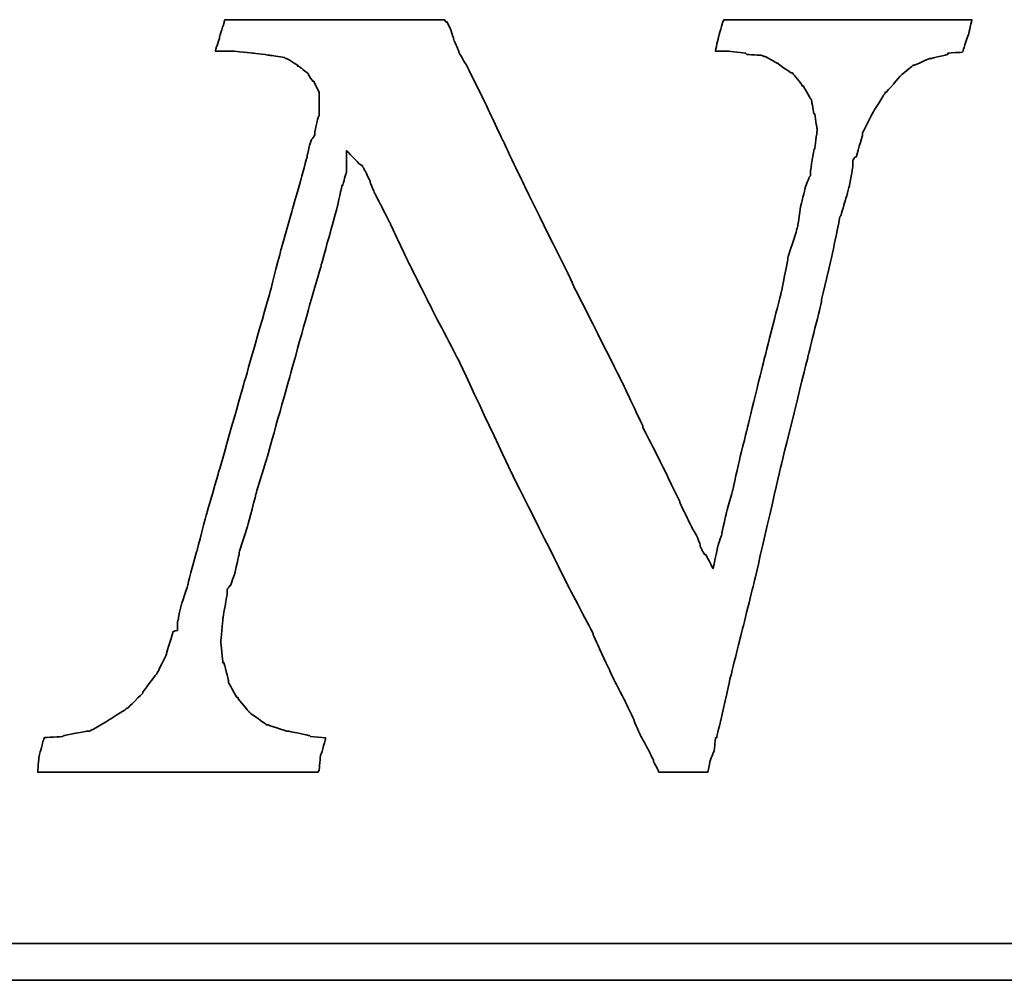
# Model space of a CAD drawing. Header units: millimetres. Extents: x 14 to 555, y 152 to 338.
# Tile 43 of 47: x 440.09 to 445.78, y 198.9 to 204.45. Entities that reach past the tile are written whole.
import ezdxf

# ---------------------------------------------------------------- set-up
doc = ezdxf.new("R2010")
doc.units = ezdxf.units.MM
doc.header["$LTSCALE"] = 0.15
doc.layers.add('DIM', color=4, linetype='CONTINUOUS')
doc.layers.add('layer 1', color=7, linetype='CONTINUOUS')

# ---------------------------------------------------------------- blocks, each defined once
blk = doc.blocks.new('TBI MOTION logo(完整正式版)')
at = {"layer": 'layer 1', "color": 22, "lineweight": 35}
for points, knots in [([(58.92625, -7.91875), (58.92625, -7.91875), (58.58625, -7.89375), (58.58625, -7.89375), (58.58625, -7.89375), (58.58625, -7.89375), (58.56625, -7.87125), (58.56625, -7.87125), (58.56625, -7.87125), (58.56625, -7.87125), (58.08375, -7.77375), (58.08375, -7.77375), (58.08375, -7.77375), (58.08375, -7.77375), (58.06125, -7.77375), (58.06125, -7.77375), (58.06125, -7.77375), (58.06125, -7.77375), (57.62625, -7.63125), (57.62625, -7.63125), (57.62625, -7.63125), (57.62625, -7.63125), (57.60625, -7.63125), (57.60625, -7.63125), (57.60625, -7.63125), (57.60625, -7.63125), (57.58125, -7.60625), (57.58125, -7.60625), (57.58125, -7.60625), (57.58125, -7.60625), (57.26625, -7.38875), (57.26625, -7.38875), (57.26625, -7.38875), (57.26625, -7.38875), (57.24625, -7.36875), (57.24625, -7.36875), (57.24625, -7.36875), (57.24625, -7.36875), (57.22125, -7.34375), (57.22125, -7.34375), (57.22125, -7.34375), (57.22125, -7.34375), (56.98125, -7.05375), (56.98125, -7.05375), (56.98125, -7.05375), (56.98125, -7.05375), (56.98125, -7.02875), (56.98125, -7.02875), (56.98125, -7.02875), (56.98125, -7.02875), (56.95625, -7.02875), (56.95625, -7.02875), (56.95625, -7.02875), (56.95625, -7.02875), (56.76625, -6.69625), (56.76625, -6.69625), (56.76625, -6.69625), (56.76625, -6.69625), (56.76625, -6.67125), (56.76625, -6.67125), (56.76625, -6.67125), (56.76625, -6.67125), (56.76625, -6.64875), (56.76625, -6.64875), (56.76625, -6.64875), (56.76625, -6.64875), (56.67125, -6.26375), (56.67125, -6.26375), (56.67125, -6.26375), (56.67125, -6.26375), (56.64625, -6.26375), (56.64625, -6.26375), (56.64625, -6.26375), (56.64625, -6.26375), (56.64625, -6.23875), (56.64625, -6.23875), (56.64625, -6.23875), (56.64625, -6.23875), (56.59625, -5.80875), (56.59625, -5.80875), (56.59625, -5.80875), (56.59625, -5.80875), (56.59625, -5.78375), (56.59625, -5.78375), (56.59625, -5.78375), (56.59625, -5.78375), (56.64625, -5.30375), (56.64625, -5.30375), (56.64625, -5.30375), (56.64625, -5.30375), (56.64625, -5.27875), (56.64625, -5.27875), (56.64625, -5.27875), (56.64625, -5.27875), (56.74125, -4.72875), (56.74125, -4.72875), (56.74125, -4.72875), (56.74125, -4.72875), (56.74125, -4.67875), (56.74125, -4.67875), (56.74125, -4.67875), (56.74125, -4.67875), (56.74125, -4.63375), (56.74125, -4.63375), (56.74125, -4.63375), (56.74125, -4.63375), (56.79125, -4.55875), (56.79125, -4.55875), (56.79125, -4.55875), (56.79125, -4.55875), (56.81125, -4.55875), (56.81125, -4.55875), (56.81125, -4.55875), (56.81125, -4.55875), (56.91125, -4.27375), (56.91125, -4.27375), (56.91125, -4.27375), (56.91125, -4.27375), (57.00625, -3.83874), (57.00625, -3.83874), (57.00625, -3.83874), (57.00625, -3.83874), (57.00625, -3.81374), (57.00625, -3.81374), (57.00625, -3.81374), (57.00625, -3.81374), (57.19875, -3.21374), (57.19875, -3.21374), (57.19875, -3.21374), (57.19875, -3.21374), (57.38625, -2.49625), (57.38625, -2.49625), (57.38625, -2.49625), (57.38625, -2.49625), (57.38625, -2.47374), (57.38625, -2.47374), (57.38625, -2.47374), (57.38625, -2.47374), (57.62625, -1.70375), (57.62625, -1.70375), (57.62625, -1.70375), (57.62625, -1.70375), (58.10625, 0.00125), (58.10625, 0.00125), (58.10625, 0.00125), (58.10625, 0.00125), (58.58625, 1.72625), (58.58625, 1.72625), (58.58625, 1.72625), (58.58625, 1.72625), (58.82625, 2.54125), (58.82625, 2.54125), (58.82625, 2.54125), (58.82625, 2.54125), (58.82625, 2.56374), (58.82625, 2.56374), (58.82625, 2.56374), (58.82625, 2.56374), (59.02125, 3.26125), (59.02125, 3.26125), (59.02125, 3.26125), (59.02125, 3.26125), (59.18625, 3.86125), (59.18625, 3.86125), (59.18625, 3.86125), (59.18625, 3.86125), (59.28625, 4.31875), (59.28625, 4.31875), (59.28625, 4.31875), (59.28625, 4.31875), (59.30625, 4.31875), (59.30625, 4.31875), (59.30625, 4.31875), (59.30625, 4.31875), (59.30625, 4.34125), (59.30625, 4.34125), (59.30625, 4.34125), (59.30625, 4.34125), (59.38125, 4.60625), (59.38125, 4.60625), (59.38125, 4.60625), (59.38125, 4.60625), (59.38125, 4.65125), (59.38125, 4.65125), (59.38125, 4.65125), (59.38125, 4.65125), (59.38125, 5.08625), (59.38125, 5.08625), (59.38125, 5.08625), (59.38125, 5.08625), (59.66625, 4.79624), (59.66625, 4.79624), (59.66625, 4.79624), (59.66625, 4.79624), (59.74125, 4.75124), (59.74125, 4.75124), (59.74125, 4.75124), (59.74125, 4.75124), (59.74125, 4.72624), (59.74125, 4.72624), (59.74125, 4.72624), (59.74125, 4.72624), (59.76125, 4.70124), (59.76125, 4.70124), (59.76125, 4.70124), (59.76125, 4.70124), (59.81125, 4.60625), (59.81125, 4.60625), (59.81125, 4.60625), (59.81125, 4.60625), (59.90625, 4.41125), (59.90625, 4.41125), (59.90625, 4.41125), (59.90625, 4.41125), (59.90625, 4.39125), (59.90625, 4.39125), (59.90625, 4.39125), (59.90625, 4.39125), (60.00375, 4.15124), (60.00375, 4.15124), (60.00375, 4.15124), (60.00375, 4.15124), (60.14625, 3.88374), (60.14625, 3.88374), (60.14625, 3.88374), (60.14625, 3.88374), (60.34125, 3.50124), (60.34125, 3.50124), (60.34125, 3.50124), (60.34125, 3.50124), (60.53125, 3.09125), (60.53125, 3.09125), (60.53125, 3.09125), (60.53125, 3.09125), (60.74625, 2.63625), (60.74625, 2.63625), (60.74625, 2.63625), (60.74625, 2.63625), (61.25125, 1.63124), (61.25125, 1.63124), (61.25125, 1.63124), (61.25125, 1.63124), (61.85125, 0.47625), (61.85125, 0.47625), (61.85125, 0.47625), (61.85125, 0.47625), (63.02625, -2.01874), (63.02625, -2.01874), (63.02625, -2.01874), (63.02625, -2.01874), (64.27625, -4.51374), (64.27625, -4.51374), (64.27625, -4.51374), (64.27625, -4.51374), (64.85125, -5.61375), (64.85125, -5.61375), (64.85125, -5.61375), (64.85125, -5.61375), (64.85125, -5.64125), (64.85125, -5.64125), (64.85125, -5.64125), (64.85125, -5.64125), (65.32875, -6.67125), (65.32875, -6.67125), (65.32875, -6.67125), (65.32875, -6.67125), (65.57125, -7.12875), (65.57125, -7.12875), (65.57125, -7.12875), (65.57125, -7.12875), (65.76125, -7.53625), (65.76125, -7.53625), (65.76125, -7.53625), (65.76125, -7.53625), (65.76125, -7.55625), (65.76125, -7.55625), (65.76125, -7.55625), (65.76125, -7.55625), (65.90375, -7.87125), (65.90375, -7.87125), (65.90375, -7.87125), (65.90375, -7.87125), (66.07125, -8.18125), (66.07125, -8.18125), (66.07125, -8.18125), (66.07125, -8.18125), (66.19125, -8.42375), (66.19125, -8.42375), (66.19125, -8.42375), (66.19125, -8.42375), (66.19125, -8.44375), (66.19125, -8.44375), (66.19125, -8.44375), (66.19125, -8.44375), (66.29125, -8.63875), (66.29125, -8.63875), (66.29125, -8.63875), (66.29125, -8.63875), (66.31125, -8.68625), (66.31125, -8.68625), (66.31125, -8.68625), (66.31125, -8.68625), (66.38375, -8.68625), (66.38375, -8.68625), (66.38375, -8.68625), (66.38375, -8.68625), (66.84125, -8.68625), (66.84125, -8.68625), (66.84125, -8.68625), (66.84125, -8.68625), (67.29625, -8.68625), (67.29625, -8.68625), (67.29625, -8.68625), (67.29625, -8.68625), (67.36625, -8.68625), (67.36625, -8.68625), (67.36625, -8.68625), (67.36625, -8.68625), (67.39125, -8.68625), (67.39125, -8.68625), (67.39125, -8.68625), (67.39125, -8.68625), (67.44125, -8.46875), (67.44125, -8.46875), (67.44125, -8.46875), (67.44125, -8.46875), (67.44125, -8.44375), (67.44125, -8.44375), (67.44125, -8.44375), (67.44125, -8.44375), (67.53625, -8.20375), (67.53625, -8.20375), (67.53625, -8.20375), (67.53625, -8.20375), (67.56125, -7.94375), (67.56125, -7.94375), (67.56125, -7.94375), (67.56125, -7.94375), (67.56125, -7.91875), (67.56125, -7.91875), (67.56125, -7.91875), (67.56125, -7.91875), (67.58625, -7.91875), (67.58625, -7.91875), (67.58625, -7.91875), (67.58625, -7.91875), (67.68125, -7.53625), (67.68125, -7.53625), (67.68125, -7.53625), (67.68125, -7.53625), (67.87375, -6.67125), (67.87375, -6.67125), (67.87375, -6.67125), (67.87375, -6.67125), (68.13625, -5.61375), (68.13625, -5.61375), (68.13625, -5.61375), (68.13625, -5.61375), (68.42375, -4.46374), (68.42375, -4.46374), (68.42375, -4.46374), (68.42375, -4.46374), (68.99875, -1.96874), (68.99875, -1.96874), (68.99875, -1.96874), (68.99875, -1.96874), (69.62625, 0.57625), (69.62625, 0.57625), (69.62625, 0.57625), (69.62625, 0.57625), (69.91125, 1.72625), (69.91125, 1.72625), (69.91125, 1.72625), (69.91125, 1.72625), (69.91125, 1.77625), (69.91125, 1.77625), (69.91125, 1.77625), (69.91125, 1.77625), (70.15125, 2.78124), (70.15125, 2.78124), (70.15125, 2.78124), (70.15125, 2.78124), (70.32125, 3.62125), (70.32125, 3.62125), (70.32125, 3.62125), (70.32125, 3.62125), (70.34125, 3.64625), (70.34125, 3.64625), (70.34125, 3.64625), (70.34125, 3.64625), (70.44125, 3.98125), (70.44125, 3.98125), (70.44125, 3.98125), (70.44125, 3.98125), (70.53625, 4.31875), (70.53625, 4.31875), (70.53625, 4.31875), (70.53625, 4.31875), (70.58125, 4.55875), (70.58125, 4.55875), (70.58125, 4.55875), (70.58125, 4.55875), (70.60625, 4.72624), (70.60625, 4.72624), (70.60625, 4.72624), (70.60625, 4.72624), (70.60625, 4.79624), (70.60625, 4.79624), (70.60625, 4.79624), (70.60625, 4.79624), (70.60625, 4.87125), (70.60625, 4.87125), (70.60625, 4.87125), (70.60625, 4.87125), (70.65625, 4.94125), (70.65625, 4.94125), (70.65625, 4.94125), (70.65625, 4.94125), (70.68125, 4.94125), (70.68125, 4.94125), (70.68125, 4.94125), (70.68125, 4.94125), (70.82125, 5.42125), (70.82125, 5.42125), (70.82125, 5.42125), (70.82125, 5.42125), (70.82125, 5.44625), (70.82125, 5.44625), (70.82125, 5.44625), (70.82125, 5.44625), (70.82125, 5.47125), (70.82125, 5.47125), (70.82125, 5.47125), (70.82125, 5.47125), (71.06125, 5.94625), (71.06125, 5.94625), (71.06125, 5.94625), (71.06125, 5.94625), (71.30125, 6.33124), (71.30125, 6.33124), (71.30125, 6.33124), (71.30125, 6.33124), (71.32625, 6.35625), (71.32625, 6.35625), (71.32625, 6.35625), (71.32625, 6.35625), (71.32625, 6.38124), (71.32625, 6.38124), (71.32625, 6.38124), (71.32625, 6.38124), (71.35125, 6.38124), (71.35125, 6.38124), (71.35125, 6.38124), (71.35125, 6.38124), (71.66125, 6.74125), (71.66125, 6.74125), (71.66125, 6.74125), (71.66125, 6.74125), (71.68625, 6.76625), (71.68625, 6.76625), (71.68625, 6.76625), (71.68625, 6.76625), (71.92625, 6.95624), (71.92625, 6.95624), (71.92625, 6.95624), (71.92625, 6.95624), (71.95125, 6.98125), (71.95125, 6.98125), (71.95125, 6.98125), (71.95125, 6.98125), (71.97625, 6.98125), (71.97625, 6.98125), (71.97625, 6.98125), (71.97625, 6.98125), (72.31125, 7.12624), (72.31125, 7.12624), (72.31125, 7.12624), (72.31125, 7.12624), (72.33375, 7.12624), (72.33375, 7.12624), (72.33375, 7.12624), (72.33375, 7.12624), (72.71625, 7.21875), (72.71625, 7.21875), (72.71625, 7.21875), (72.71625, 7.21875), (72.71625, 7.24624), (72.71625, 7.24624), (72.71625, 7.24624), (72.71625, 7.24624), (72.74125, 7.24624), (72.74125, 7.24624), (72.74125, 7.24624), (72.74125, 7.24624), (73.03124, 7.26624), (73.03124, 7.26624), (73.03124, 7.26624), (73.03124, 7.26624), (73.05375, 7.29125), (73.05375, 7.29125), (73.05375, 7.29125), (73.05375, 7.29125), (73.05375, 7.31625), (73.05375, 7.31625), (73.05375, 7.31625), (73.05375, 7.31625), (73.17625, 7.67625), (73.17625, 7.67625), (73.17625, 7.67625), (73.17625, 7.67625), (73.24625, 7.98625), (73.24625, 7.98625), (73.24625, 7.98625), (73.24625, 7.98625), (73.19625, 7.98625), (73.19625, 7.98625), (73.19625, 7.98625), (73.19625, 7.98625), (72.93625, 7.98625), (72.93625, 7.98625), (72.93625, 7.98625), (72.93625, 7.98625), (72.55125, 7.98625), (72.55125, 7.98625), (72.55125, 7.98625), (72.55125, 7.98625), (72.09625, 7.98625), (72.09625, 7.98625), (72.09625, 7.98625), (72.09625, 7.98625), (71.64125, 7.98625), (71.64125, 7.98625), (71.64125, 7.98625), (71.64125, 7.98625), (70.53625, 7.98625), (70.53625, 7.98625), (70.53625, 7.98625), (70.53625, 7.98625), (69.47875, 7.98625), (69.47875, 7.98625), (69.47875, 7.98625), (69.47875, 7.98625), (68.95125, 7.98625), (68.95125, 7.98625), (68.95125, 7.98625), (68.95125, 7.98625), (68.52125, 7.98625), (68.52125, 7.98625), (68.52125, 7.98625), (68.52125, 7.98625), (68.13625, 7.98625), (68.13625, 7.98625), (68.13625, 7.98625), (68.13625, 7.98625), (67.87375, 7.98625), (67.87375, 7.98625), (67.87375, 7.98625), (67.87375, 7.98625), (67.75125, 7.98625), (67.75125, 7.98625), (67.75125, 7.98625), (67.75125, 7.98625), (67.72625, 7.94125), (67.72625, 7.94125), (67.72625, 7.94125), (67.72625, 7.94125), (67.63125, 7.60625), (67.63125, 7.60625), (67.63125, 7.60625), (67.63125, 7.60625), (67.56125, 7.29125), (67.56125, 7.29125), (67.56125, 7.29125), (67.56125, 7.29125), (67.72625, 7.29125), (67.72625, 7.29125), (67.72625, 7.29125), (67.72625, 7.29125), (67.82625, 7.29125), (67.82625, 7.29125), (67.82625, 7.29125), (67.82625, 7.29125), (67.84625, 7.29125), (67.84625, 7.29125), (67.84625, 7.29125), (67.84625, 7.29125), (68.23125, 7.24624), (68.23125, 7.24624), (68.23125, 7.24624), (68.23125, 7.24624), (68.25875, 7.21875), (68.25875, 7.21875), (68.25875, 7.21875), (68.25875, 7.21875), (68.59125, 7.19624), (68.59125, 7.19624), (68.59125, 7.19624), (68.59125, 7.19624), (68.64125, 7.17125), (68.64125, 7.17125), (68.64125, 7.17125), (68.64125, 7.17125), (68.66625, 7.17125), (68.66625, 7.17125), (68.66625, 7.17125), (68.66625, 7.17125), (68.92625, 7.02624), (68.92625, 7.02624), (68.92625, 7.02624), (68.92625, 7.02624), (68.95125, 7.02624), (68.95125, 7.02624), (68.95125, 7.02624), (68.95125, 7.02624), (68.95125, 7.00624), (68.95125, 7.00624), (68.95125, 7.00624), (68.95125, 7.00624), (69.23875, 6.81125), (69.23875, 6.81125), (69.23875, 6.81125), (69.23875, 6.81125), (69.26625, 6.81125), (69.26625, 6.81125), (69.26625, 6.81125), (69.26625, 6.81125), (69.28625, 6.78625), (69.28625, 6.78625), (69.28625, 6.78625), (69.28625, 6.78625), (69.47875, 6.54875), (69.47875, 6.54875), (69.47875, 6.54875), (69.47875, 6.54875), (69.47875, 6.52375), (69.47875, 6.52375), (69.47875, 6.52375), (69.47875, 6.52375), (69.50625, 6.52375), (69.50625, 6.52375), (69.50625, 6.52375), (69.50625, 6.52375), (69.67125, 6.23625), (69.67125, 6.23625), (69.67125, 6.23625), (69.67125, 6.23625), (69.69375, 6.21125), (69.69375, 6.21125), (69.69375, 6.21125), (69.69375, 6.21125), (69.69375, 6.18625), (69.69375, 6.18625), (69.69375, 6.18625), (69.69375, 6.18625), (69.74625, 5.89875), (69.74625, 5.89875), (69.74625, 5.89875), (69.74625, 5.89875), (69.76625, 5.89875), (69.76625, 5.89875), (69.76625, 5.89875), (69.76625, 5.89875), (69.81375, 5.56625), (69.81375, 5.56625), (69.81375, 5.56625), (69.81375, 5.56625), (69.81375, 5.54125), (69.81375, 5.54125), (69.81375, 5.54125), (69.81375, 5.54125), (69.81375, 5.51625), (69.81375, 5.51625), (69.81375, 5.51625), (69.81375, 5.51625), (69.76625, 5.13125), (69.76625, 5.13125), (69.76625, 5.13125), (69.76625, 5.13125), (69.74625, 5.10874), (69.74625, 5.10874), (69.74625, 5.10874), (69.74625, 5.10874), (69.67125, 4.65125), (69.67125, 4.65125), (69.67125, 4.65125), (69.67125, 4.65125), (69.67125, 4.55875), (69.67125, 4.55875), (69.67125, 4.55875), (69.67125, 4.55875), (69.67125, 4.53125), (69.67125, 4.53125), (69.67125, 4.53125), (69.67125, 4.53125), (69.64625, 4.50874), (69.64625, 4.50874), (69.64625, 4.50874), (69.64625, 4.50874), (69.55125, 4.27125), (69.55125, 4.27125), (69.55125, 4.27125), (69.55125, 4.27125), (69.55125, 4.24625), (69.55125, 4.24625), (69.55125, 4.24625), (69.55125, 4.24625), (69.45375, 3.86125), (69.45375, 3.86125), (69.45375, 3.86125), (69.45375, 3.86125), (69.38625, 3.40624), (69.38625, 3.40624), (69.38625, 3.40624), (69.38625, 3.40624), (69.35875, 3.33125), (69.35875, 3.33125), (69.35875, 3.33125), (69.35875, 3.33125), (69.35875, 3.30875), (69.35875, 3.30875), (69.35875, 3.30875), (69.35875, 3.30875), (69.16625, 2.71125), (69.16625, 2.71125), (69.16625, 2.71125), (69.16625, 2.71125), (69.16625, 2.66375), (69.16625, 2.66375), (69.16625, 2.66375), (69.16625, 2.66375), (69.02625, 1.96374), (69.02625, 1.96374), (69.02625, 1.96374), (69.02625, 1.96374), (68.64125, 0.45624), (68.64125, 0.45624), (68.64125, 0.45624), (68.64125, 0.45624), (68.25875, -1.10625), (68.25875, -1.10625), (68.25875, -1.10625), (68.25875, -1.10625), (68.08625, -1.80125), (68.08625, -1.80125), (68.08625, -1.80125), (68.08625, -1.80125), (67.94625, -2.42625), (67.94625, -2.42625), (67.94625, -2.42625), (67.94625, -2.42625), (67.80125, -2.95375), (67.80125, -2.95375), (67.80125, -2.95375), (67.80125, -2.95375), (67.70625, -3.38375), (67.70625, -3.38375), (67.70625, -3.38375), (67.70625, -3.38375), (67.70625, -3.40875), (67.70625, -3.40875), (67.70625, -3.40875), (67.70625, -3.40875), (67.63125, -3.62375), (67.63125, -3.62375), (67.63125, -3.62375), (67.63125, -3.62375), (67.60625, -3.72125), (67.60625, -3.72125), (67.60625, -3.72125), (67.60625, -3.72125), (67.51125, -4.17375), (67.51125, -4.17375), (67.51125, -4.17375), (67.51125, -4.17375), (67.34625, -3.86374), (67.34625, -3.86374), (67.34625, -3.86374), (67.34625, -3.86374), (67.32125, -3.86374), (67.32125, -3.86374), (67.32125, -3.86374), (67.32125, -3.86374), (67.27125, -3.76874), (67.27125, -3.76874), (67.27125, -3.76874), (67.27125, -3.76874), (67.22625, -3.67374), (67.22625, -3.67374), (67.22625, -3.67374), (67.22625, -3.67374), (67.22625, -3.64875), (67.22625, -3.64875), (67.22625, -3.64875), (67.22625, -3.64875), (67.15125, -3.45375), (67.15125, -3.45375), (67.15125, -3.45375), (67.15125, -3.45375), (67.05625, -3.28875), (67.05625, -3.28875), (67.05625, -3.28875), (67.05625, -3.28875), (66.91125, -3.00125), (66.91125, -3.00125), (66.91125, -3.00125), (66.91125, -3.00125), (66.77125, -2.71375), (66.77125, -2.71375), (66.77125, -2.71375), (66.77125, -2.71375), (66.77125, -2.68875), (66.77125, -2.68875), (66.77125, -2.68875), (66.77125, -2.68875), (66.41125, -1.94374), (66.41125, -1.94374), (66.41125, -1.94374), (66.41125, -1.94374), (65.95125, -1.03375), (65.95125, -1.03375), (65.95125, -1.03375), (65.95125, -1.03375), (65.95125, -1.00875), (65.95125, -1.00875), (65.95125, -1.00875), (65.95125, -1.00875), (65.49625, -0.04874), (65.49625, -0.04874), (65.49625, -0.04874), (65.49625, -0.04874), (64.39375, 2.13624), (64.39375, 2.13624), (64.39375, 2.13624), (64.39375, 2.13624), (64.39375, 2.15624), (64.39375, 2.15624), (64.39375, 2.15624), (64.39375, 2.15624), (63.33625, 4.29125), (63.33625, 4.29125), (63.33625, 4.29125), (63.33625, 4.29125), (62.85625, 5.30125), (62.85625, 5.30125), (62.85625, 5.30125), (62.85625, 5.30125), (62.42625, 6.21125), (62.42625, 6.21125), (62.42625, 6.21125), (62.42625, 6.21125), (62.04125, 6.98125), (62.04125, 6.98125), (62.04125, 6.98125), (62.04125, 6.98125), (61.87375, 7.26624), (61.87375, 7.26624), (61.87375, 7.26624), (61.87375, 7.26624), (61.87375, 7.29125), (61.87375, 7.29125), (61.87375, 7.29125), (61.87375, 7.29125), (61.75625, 7.55625), (61.75625, 7.55625), (61.75625, 7.55625), (61.75625, 7.55625), (61.75625, 7.58124), (61.75625, 7.58124), (61.75625, 7.58124), (61.75625, 7.58124), (61.68375, 7.79375), (61.68375, 7.79375), (61.68375, 7.79375), (61.68375, 7.79375), (61.61125, 7.94125), (61.61125, 7.94125), (61.61125, 7.94125), (61.61125, 7.94125), (61.58625, 7.94125), (61.58625, 7.94125), (61.58625, 7.94125), (61.58625, 7.94125), (61.56375, 7.98625), (61.56375, 7.98625), (61.56375, 7.98625), (61.56375, 7.98625), (61.41875, 7.98625), (61.41875, 7.98625), (61.41875, 7.98625), (61.41875, 7.98625), (61.18125, 7.98625), (61.18125, 7.98625), (61.18125, 7.98625), (61.18125, 7.98625), (60.84125, 7.98625), (60.84125, 7.98625), (60.84125, 7.98625), (60.84125, 7.98625), (60.02625, 7.98625), (60.02625, 7.98625), (60.02625, 7.98625), (60.02625, 7.98625), (59.11625, 7.98625), (59.11625, 7.98625), (59.11625, 7.98625), (59.11625, 7.98625), (58.15625, 7.98625), (58.15625, 7.98625), (58.15625, 7.98625), (58.15625, 7.98625), (57.34125, 7.98625), (57.34125, 7.98625), (57.34125, 7.98625), (57.34125, 7.98625), (57.00625, 7.98625), (57.00625, 7.98625), (57.00625, 7.98625), (57.00625, 7.98625), (56.76625, 7.98625), (56.76625, 7.98625), (56.76625, 7.98625), (56.76625, 7.98625), (56.69125, 7.98625), (56.69125, 7.98625), (56.69125, 7.98625), (56.69125, 7.98625), (56.67125, 7.94125), (56.67125, 7.94125), (56.67125, 7.94125), (56.67125, 7.94125), (56.67125, 7.91625), (56.67125, 7.91625), (56.67125, 7.91625), (56.67125, 7.91625), (56.57125, 7.60625), (56.57125, 7.60625), (56.57125, 7.60625), (56.57125, 7.60625), (56.57125, 7.58124), (56.57125, 7.58124), (56.57125, 7.58124), (56.57125, 7.58124), (56.47625, 7.29125), (56.47625, 7.29125), (56.47625, 7.29125), (56.47625, 7.29125), (56.57125, 7.29125), (56.57125, 7.29125), (56.57125, 7.29125), (56.57125, 7.29125), (56.76625, 7.29125), (56.76625, 7.29125), (56.76625, 7.29125), (56.76625, 7.29125), (56.86125, 7.29125), (56.86125, 7.29125), (56.86125, 7.29125), (56.86125, 7.29125), (56.88625, 7.29125), (56.88625, 7.29125), (56.88625, 7.29125), (56.88625, 7.29125), (57.31625, 7.24624), (57.31625, 7.24624), (57.31625, 7.24624), (57.31625, 7.24624), (57.70125, 7.19624), (57.70125, 7.19624), (57.70125, 7.19624), (57.70125, 7.19624), (57.72625, 7.19624), (57.72625, 7.19624), (57.72625, 7.19624), (57.72625, 7.19624), (58.01125, 7.14624), (58.01125, 7.14624), (58.01125, 7.14624), (58.01125, 7.14624), (58.03625, 7.12624), (58.03625, 7.12624), (58.03625, 7.12624), (58.03625, 7.12624), (58.06125, 7.12624), (58.06125, 7.12624), (58.06125, 7.12624), (58.06125, 7.12624), (58.30125, 6.98125), (58.30125, 6.98125), (58.30125, 6.98125), (58.30125, 6.98125), (58.30125, 6.95624), (58.30125, 6.95624), (58.30125, 6.95624), (58.30125, 6.95624), (58.32375, 6.95624), (58.32375, 6.95624), (58.32375, 6.95624), (58.32375, 6.95624), (58.51625, 6.81125), (58.51625, 6.81125), (58.51625, 6.81125), (58.51625, 6.81125), (58.54125, 6.78625), (58.54125, 6.78625), (58.54125, 6.78625), (58.54125, 6.78625), (58.54125, 6.76625), (58.54125, 6.76625), (58.54125, 6.76625), (58.54125, 6.76625), (58.63625, 6.62124), (58.63625, 6.62124), (58.63625, 6.62124), (58.63625, 6.62124), (58.65875, 6.62124), (58.65875, 6.62124), (58.65875, 6.62124), (58.65875, 6.62124), (58.75625, 6.42625), (58.75625, 6.42625), (58.75625, 6.42625), (58.75625, 6.42625), (58.77875, 6.38124), (58.77875, 6.38124), (58.77875, 6.38124), (58.77875, 6.38124), (58.77875, 6.33124), (58.77875, 6.33124), (58.77875, 6.33124), (58.77875, 6.33124), (58.77875, 6.09125), (58.77875, 6.09125), (58.77875, 6.09125), (58.77875, 6.09125), (58.77875, 5.85125), (58.77875, 5.85125), (58.77875, 5.85125), (58.77875, 5.85125), (58.75625, 5.82625), (58.75625, 5.82625), (58.75625, 5.82625), (58.75625, 5.82625), (58.68625, 5.51625), (58.68625, 5.51625), (58.68625, 5.51625), (58.68625, 5.51625), (58.68625, 5.47125), (58.68625, 5.47125), (58.68625, 5.47125), (58.68625, 5.47125), (58.68625, 5.44625), (58.68625, 5.44625), (58.68625, 5.44625), (58.68625, 5.44625), (58.65875, 5.39625), (58.65875, 5.39625), (58.65875, 5.39625), (58.65875, 5.39625), (58.61125, 5.32624), (58.61125, 5.32624), (58.61125, 5.32624), (58.61125, 5.32624), (58.56625, 5.20375), (58.56625, 5.20375), (58.56625, 5.20375), (58.56625, 5.20375), (58.51625, 4.99125), (58.51625, 4.99125), (58.51625, 4.99125), (58.51625, 4.99125), (58.51625, 4.96625), (58.51625, 4.96625), (58.51625, 4.96625), (58.51625, 4.96625), (58.37125, 4.43625), (58.37125, 4.43625), (58.37125, 4.43625), (58.37125, 4.43625), (58.18125, 3.76625), (58.18125, 3.76625), (58.18125, 3.76625), (58.18125, 3.76625), (57.94125, 2.92624), (57.94125, 2.92624), (57.94125, 2.92624), (57.94125, 2.92624), (57.70125, 1.98874), (57.70125, 1.98874), (57.70125, 1.98874), (57.70125, 1.98874), (57.12625, -0.02374), (57.12625, -0.02374), (57.12625, -0.02374), (57.12625, -0.02374), (56.55125, -2.03875), (56.55125, -2.03875), (56.55125, -2.03875), (56.55125, -2.03875), (56.28625, -2.95375), (56.28625, -2.95375), (56.28625, -2.95375), (56.28625, -2.95375), (56.07125, -3.76874), (56.07125, -3.76874), (56.07125, -3.76874), (56.07125, -3.76874), (55.87625, -4.48874), (55.87625, -4.48874), (55.87625, -4.48874), (55.87625, -4.48874), (55.87625, -4.51374), (55.87625, -4.51374), (55.87625, -4.51374), (55.87625, -4.51374), (55.71125, -5.01625), (55.71125, -5.01625), (55.71125, -5.01625), (55.71125, -5.01625), (55.66125, -5.25375), (55.66125, -5.25375), (55.66125, -5.25375), (55.66125, -5.25375), (55.66125, -5.27875), (55.66125, -5.27875), (55.66125, -5.27875), (55.66125, -5.27875), (55.63625, -5.37375), (55.63625, -5.37375), (55.63625, -5.37375), (55.63625, -5.37375), (55.63625, -5.42375), (55.63625, -5.42375), (55.63625, -5.42375), (55.63625, -5.42375), (55.63625, -5.54125), (55.63625, -5.54125), (55.63625, -5.54125), (55.63625, -5.54125), (55.54125, -5.56875), (55.54125, -5.56875), (55.54125, -5.56875), (55.54125, -5.56875), (55.39625, -6.04875), (55.39625, -6.04875), (55.39625, -6.04875), (55.39625, -6.04875), (55.39625, -6.06875), (55.39625, -6.06875), (55.39625, -6.06875), (55.39625, -6.06875), (55.18125, -6.50375), (55.18125, -6.50375), (55.18125, -6.50375), (55.18125, -6.50375), (55.15625, -6.52875), (55.15625, -6.52875), (55.15625, -6.52875), (55.15625, -6.52875), (54.86875, -6.91125), (54.86875, -6.91125), (54.86875, -6.91125), (54.86875, -6.91125), (54.86875, -6.93375), (54.86875, -6.93375), (54.86875, -6.93375), (54.86875, -6.93375), (54.53125, -7.26875), (54.53125, -7.26875), (54.53125, -7.26875), (54.53125, -7.26875), (54.51125, -7.26875), (54.51125, -7.26875), (54.51125, -7.26875), (54.51125, -7.26875), (54.48625, -7.29625), (54.48625, -7.29625), (54.48625, -7.29625), (54.48625, -7.29625), (54.10375, -7.53625), (54.10375, -7.53625), (54.10375, -7.53625), (54.10375, -7.53625), (53.69625, -7.77375), (53.69625, -7.77375), (53.69625, -7.77375), (53.69625, -7.77375), (53.67125, -7.77375), (53.67125, -7.77375), (53.67125, -7.77375), (53.67125, -7.77375), (53.64625, -7.77375), (53.64625, -7.77375), (53.64625, -7.77375), (53.64625, -7.77375), (53.11625, -7.87125), (53.11625, -7.87125), (53.11625, -7.87125), (53.11625, -7.87125), (53.09625, -7.89375), (53.09625, -7.89375), (53.09625, -7.89375), (53.09625, -7.89375), (52.68625, -7.91875), (52.68625, -7.91875), (52.68625, -7.91875), (52.68625, -7.91875), (52.66125, -7.99125), (52.66125, -7.99125), (52.66125, -7.99125), (52.66125, -7.99125), (52.56625, -8.34875), (52.56625, -8.34875), (52.56625, -8.34875), (52.56625, -8.34875), (52.54125, -8.68625), (52.54125, -8.68625), (52.54125, -8.68625), (52.54125, -8.68625), (52.58875, -8.68625), (52.58875, -8.68625), (52.58875, -8.68625), (52.58875, -8.68625), (52.87625, -8.68625), (52.87625, -8.68625), (52.87625, -8.68625), (52.87625, -8.68625), (53.33625, -8.68625), (53.33625, -8.68625), (53.33625, -8.68625), (53.33625, -8.68625), (53.79125, -8.68625), (53.79125, -8.68625), (53.79125, -8.68625), (53.79125, -8.68625), (54.36625, -8.68625), (54.36625, -8.68625), (54.36625, -8.68625), (54.36625, -8.68625), (55.59125, -8.68625), (55.59125, -8.68625), (55.59125, -8.68625), (55.59125, -8.68625), (56.76625, -8.68625), (56.76625, -8.68625), (56.76625, -8.68625), (56.76625, -8.68625), (57.34125, -8.68625), (57.34125, -8.68625), (57.34125, -8.68625), (57.34125, -8.68625), (57.82125, -8.68625), (57.82125, -8.68625), (57.82125, -8.68625), (57.82125, -8.68625), (58.25125, -8.68625), (58.25125, -8.68625), (58.25125, -8.68625), (58.25125, -8.68625), (58.58625, -8.68625), (58.58625, -8.68625), (58.58625, -8.68625), (58.58625, -8.68625), (58.75625, -8.68625), (58.75625, -8.68625), (58.75625, -8.68625), (58.75625, -8.68625), (58.77875, -8.63875), (58.77875, -8.63875), (58.77875, -8.63875), (58.77875, -8.63875), (58.80625, -8.30375), (58.80625, -8.30375), (58.80625, -8.30375), (58.80625, -8.30375), (58.82625, -8.27875), (58.82625, -8.27875), (58.82625, -8.27875), (58.82625, -8.27875), (58.92625, -7.91875), (58.92625, -7.91875)], [0, 0, 0, 0, 0.003125, 0.003125, 0.003125, 0.00312501, 0.00625, 0.00625, 0.00625, 0.00625001, 0.009375, 0.009375, 0.009375, 0.00937501, 0.0125, 0.0125, 0.0125, 0.01250001, 0.015625, 0.015625, 0.015625, 0.01562501, 0.01875, 0.01875, 0.01875, 0.01875001, 0.021875, 0.021875, 0.021875, 0.02187501, 0.025, 0.025, 0.025, 0.02500001, 0.028125, 0.028125, 0.028125, 0.02812501, 0.03125, 0.03125, 0.03125, 0.03125001, 0.034375, 0.034375, 0.034375, 0.03437501, 0.0375, 0.0375, 0.0375, 0.03750001, 0.040625, 0.040625, 0.040625, 0.04062501, 0.04375, 0.04375, 0.04375, 0.04375001, 0.046875, 0.046875, 0.046875, 0.04687501, 0.05, 0.05, 0.05, 0.05000001, 0.053125, 0.053125, 0.053125, 0.05312501, 0.05625, 0.05625, 0.05625, 0.05625001, 0.059375, 0.059375, 0.059375, 0.05937501, 0.0625, 0.0625, 0.0625, 0.06250001, 0.065625, 0.065625, 0.065625, 0.06562501, 0.06875, 0.06875, 0.06875, 0.06875001, 0.071875, 0.071875, 0.071875, 0.07187501, 0.075, 0.075, 0.075, 0.07500001, 0.078125, 0.078125, 0.078125, 0.07812501, 0.08125, 0.08125, 0.08125, 0.08125001, 0.084375, 0.084375, 0.084375, 0.08437501, 0.0875, 0.0875, 0.0875, 0.08750001, 0.090625, 0.090625, 0.090625, 0.09062501, 0.09375, 0.09375, 0.09375, 0.09375001, 0.096875, 0.096875, 0.096875, 0.09687501, 0.1, 0.1, 0.1, 0.10000001, 0.103125, 0.103125, 0.103125, 0.10312501, 0.10625, 0.10625, 0.10625, 0.10625001, 0.109375, 0.109375, 0.109375, 0.10937501, 0.1125, 0.1125, 0.1125, 0.11250001, 0.115625, 0.115625, 0.115625, 0.11562501, 0.11875, 0.11875, 0.11875, 0.11875001, 0.121875, 0.121875, 0.121875, 0.12187501, 0.125, 0.125, 0.125, 0.12500001, 0.128125, 0.128125, 0.128125, 0.12812501, 0.13125, 0.13125, 0.13125, 0.13125001, 0.134375, 0.134375, 0.134375, 0.13437501, 0.1375, 0.1375, 0.1375, 0.13750001, 0.140625, 0.140625, 0.140625, 0.14062501, 0.14375, 0.14375, 0.14375, 0.14375001, 0.146875, 0.146875, 0.146875, 0.14687501, 0.15, 0.15, 0.15, 0.15000001, 0.153125, 0.153125, 0.153125, 0.15312501, 0.15625, 0.15625, 0.15625, 0.15625001, 0.159375, 0.159375, 0.159375, 0.15937501, 0.1625, 0.1625, 0.1625, 0.16250001, 0.165625, 0.165625, 0.165625, 0.16562501, 0.16875, 0.16875, 0.16875, 0.16875001, 0.171875, 0.171875, 0.171875, 0.17187501, 0.175, 0.175, 0.175, 0.17500001, 0.178125, 0.178125, 0.178125, 0.17812501, 0.18125, 0.18125, 0.18125, 0.18125001, 0.184375, 0.184375, 0.184375, 0.18437501, 0.1875, 0.1875, 0.1875, 0.18750001, 0.190625, 0.190625, 0.190625, 0.19062501, 0.19375, 0.19375, 0.19375, 0.19375001, 0.196875, 0.196875, 0.196875, 0.19687501, 0.2, 0.2, 0.2, 0.20000001, 0.203125, 0.203125, 0.203125, 0.20312501, 0.20625, 0.20625, 0.20625, 0.20625001, 0.209375, 0.209375, 0.209375, 0.20937501, 0.2125, 0.2125, 0.2125, 0.21250001, 0.215625, 0.215625, 0.215625, 0.21562501, 0.21875, 0.21875, 0.21875, 0.21875001, 0.221875, 0.221875, 0.221875, 0.22187501, 0.225, 0.225, 0.225, 0.22500001, 0.228125, 0.228125, 0.228125, 0.22812501, 0.23125, 0.23125, 0.23125, 0.23125001, 0.234375, 0.234375, 0.234375, 0.23437501, 0.2375, 0.2375, 0.2375, 0.23750001, 0.240625, 0.240625, 0.240625, 0.24062501, 0.24375, 0.24375, 0.24375, 0.24375001, 0.246875, 0.246875, 0.246875, 0.24687501, 0.25, 0.25, 0.25, 0.25000001, 0.253125, 0.253125, 0.253125, 0.25312501, 0.25625, 0.25625, 0.25625, 0.25625001, 0.259375, 0.259375, 0.259375, 0.25937501, 0.2625, 0.2625, 0.2625, 0.26250001, 0.265625, 0.265625, 0.265625, 0.26562501, 0.26875, 0.26875, 0.26875, 0.26875001, 0.271875, 0.271875, 0.271875, 0.27187501, 0.275, 0.275, 0.275, 0.27500001, 0.278125, 0.278125, 0.278125, 0.27812501, 0.28125, 0.28125, 0.28125, 0.28125001, 0.284375, 0.284375, 0.284375, 0.28437501, 0.2875, 0.2875, 0.2875, 0.28750001, 0.290625, 0.290625, 0.290625, 0.29062501, 0.29375, 0.29375, 0.29375, 0.29375001, 0.296875, 0.296875, 0.296875, 0.29687501, 0.3, 0.3, 0.3, 0.30000001, 0.303125, 0.303125, 0.303125, 0.30312501, 0.30625, 0.30625, 0.30625, 0.30625001, 0.309375, 0.309375, 0.309375, 0.30937501, 0.3125, 0.3125, 0.3125, 0.31250001, 0.315625, 0.315625, 0.315625, 0.31562501, 0.31875, 0.31875, 0.31875, 0.31875001, 0.321875, 0.321875, 0.321875, 0.32187501, 0.325, 0.325, 0.325, 0.32500001, 0.328125, 0.328125, 0.328125, 0.32812501, 0.33125, 0.33125, 0.33125, 0.33125001, 0.334375, 0.334375, 0.334375, 0.33437501, 0.3375, 0.3375, 0.3375, 0.33750001, 0.340625, 0.340625, 0.340625, 0.34062501, 0.34375, 0.34375, 0.34375, 0.34375001, 0.346875, 0.346875, 0.346875, 0.34687501, 0.35, 0.35, 0.35, 0.35000001, 0.353125, 0.353125, 0.353125, 0.35312501, 0.35625, 0.35625, 0.35625, 0.35625001, 0.359375, 0.359375, 0.359375, 0.35937501, 0.3625, 0.3625, 0.3625, 0.36250001, 0.365625, 0.365625, 0.365625, 0.36562501, 0.36875, 0.36875, 0.36875, 0.36875001, 0.371875, 0.371875, 0.371875, 0.37187501, 0.375, 0.375, 0.375, 0.37500001, 0.378125, 0.378125, 0.378125, 0.37812501, 0.38125, 0.38125, 0.38125, 0.38125001, 0.384375, 0.384375, 0.384375, 0.38437501, 0.3875, 0.3875, 0.3875, 0.38750001, 0.390625, 0.390625, 0.390625, 0.39062501, 0.39375, 0.39375, 0.39375, 0.39375001, 0.396875, 0.396875, 0.396875, 0.39687501, 0.4, 0.4, 0.4, 0.40000001, 0.403125, 0.403125, 0.403125, 0.40312501, 0.40625, 0.40625, 0.40625, 0.40625001, 0.409375, 0.409375, 0.409375, 0.40937501, 0.4125, 0.4125, 0.4125, 0.41250001, 0.415625, 0.415625, 0.415625, 0.41562501, 0.41875, 0.41875, 0.41875, 0.41875001, 0.421875, 0.421875, 0.421875, 0.42187501, 0.425, 0.425, 0.425, 0.42500001, 0.428125, 0.428125, 0.428125, 0.42812501, 0.43125, 0.43125, 0.43125, 0.43125001, 0.434375, 0.434375, 0.434375, 0.43437501, 0.4375, 0.4375, 0.4375, 0.43750001, 0.440625, 0.440625, 0.440625, 0.44062501, 0.44375, 0.44375, 0.44375, 0.44375001, 0.446875, 0.446875, 0.446875, 0.44687501, 0.45, 0.45, 0.45, 0.45000001, 0.453125, 0.453125, 0.453125, 0.45312501, 0.45625, 0.45625, 0.45625, 0.45625001, 0.459375, 0.459375, 0.459375, 0.45937501, 0.4625, 0.4625, 0.4625, 0.46250001, 0.465625, 0.465625, 0.465625, 0.46562501, 0.46875, 0.46875, 0.46875, 0.46875001, 0.471875, 0.471875, 0.471875, 0.47187501, 0.475, 0.475, 0.475, 0.47500001, 0.478125, 0.478125, 0.478125, 0.47812501, 0.48125, 0.48125, 0.48125, 0.48125001, 0.484375, 0.484375, 0.484375, 0.48437501, 0.4875, 0.4875, 0.4875, 0.48750001, 0.490625, 0.490625, 0.490625, 0.49062501, 0.49375, 0.49375, 0.49375, 0.49375001, 0.496875, 0.496875, 0.496875, 0.49687501, 0.5, 0.5, 0.5, 0.50000001, 0.503125, 0.503125, 0.503125, 0.50312501, 0.50625, 0.50625, 0.50625, 0.50625001, 0.509375, 0.509375, 0.509375, 0.50937501, 0.5125, 0.5125, 0.5125, 0.51250001, 0.515625, 0.515625, 0.515625, 0.51562501, 0.51875, 0.51875, 0.51875, 0.51875001, 0.521875, 0.521875, 0.521875, 0.52187501, 0.525, 0.525, 0.525, 0.52500001, 0.528125, 0.528125, 0.528125, 0.52812501, 0.53125, 0.53125, 0.53125, 0.53125001, 0.534375, 0.534375, 0.534375, 0.53437501, 0.5375, 0.5375, 0.5375, 0.53750001, 0.540625, 0.540625, 0.540625, 0.54062501, 0.54375, 0.54375, 0.54375, 0.54375001, 0.546875, 0.546875, 0.546875, 0.54687501, 0.55, 0.55, 0.55, 0.55000001, 0.553125, 0.553125, 0.553125, 0.55312501, 0.55625, 0.55625, 0.55625, 0.55625001, 0.559375, 0.559375, 0.559375, 0.55937501, 0.5625, 0.5625, 0.5625, 0.56250001, 0.565625, 0.565625, 0.565625, 0.56562501, 0.56875, 0.56875, 0.56875, 0.56875001, 0.571875, 0.571875, 0.571875, 0.57187501, 0.575, 0.575, 0.575, 0.57500001, 0.578125, 0.578125, 0.578125, 0.57812501, 0.58125, 0.58125, 0.58125, 0.58125001, 0.584375, 0.584375, 0.584375, 0.58437501, 0.5875, 0.5875, 0.5875, 0.58750001, 0.590625, 0.590625, 0.590625, 0.59062501, 0.59375, 0.59375, 0.59375, 0.59375001, 0.596875, 0.596875, 0.596875, 0.59687501, 0.6, 0.6, 0.6, 0.60000001, 0.603125, 0.603125, 0.603125, 0.60312501, 0.60625, 0.60625, 0.60625, 0.60625001, 0.609375, 0.609375, 0.609375, 0.60937501, 0.6125, 0.6125, 0.6125, 0.61250001, 0.615625, 0.615625, 0.615625, 0.61562501, 0.61875, 0.61875, 0.61875, 0.61875001, 0.621875, 0.621875, 0.621875, 0.62187501, 0.625, 0.625, 0.625, 0.62500001, 0.628125, 0.628125, 0.628125, 0.62812501, 0.63125, 0.63125, 0.63125, 0.63125001, 0.634375, 0.634375, 0.634375, 0.63437501, 0.6375, 0.6375, 0.6375, 0.63750001, 0.640625, 0.640625, 0.640625, 0.64062501, 0.64375, 0.64375, 0.64375, 0.64375001, 0.646875, 0.646875, 0.646875, 0.64687501, 0.65, 0.65, 0.65, 0.65000001, 0.653125, 0.653125, 0.653125, 0.65312501, 0.65625, 0.65625, 0.65625, 0.65625001, 0.659375, 0.659375, 0.659375, 0.65937501, 0.6625, 0.6625, 0.6625, 0.66250001, 0.665625, 0.665625, 0.665625, 0.66562501, 0.66875, 0.66875, 0.66875, 0.66875001, 0.671875, 0.671875, 0.671875, 0.67187501, 0.675, 0.675, 0.675, 0.67500001, 0.678125, 0.678125, 0.678125, 0.67812501, 0.68125, 0.68125, 0.68125, 0.68125001, 0.684375, 0.684375, 0.684375, 0.68437501, 0.6875, 0.6875, 0.6875, 0.68750001, 0.690625, 0.690625, 0.690625, 0.69062501, 0.69375, 0.69375, 0.69375, 0.69375001, 0.696875, 0.696875, 0.696875, 0.69687501, 0.7, 0.7, 0.7, 0.70000001, 0.703125, 0.703125, 0.703125, 0.70312501, 0.70625, 0.70625, 0.70625, 0.70625001, 0.709375, 0.709375, 0.709375, 0.70937501, 0.7125, 0.7125, 0.7125, 0.71250001, 0.715625, 0.715625, 0.715625, 0.71562501, 0.71875, 0.71875, 0.71875, 0.71875001, 0.721875, 0.721875, 0.721875, 0.72187501, 0.725, 0.725, 0.725, 0.72500001, 0.728125, 0.728125, 0.728125, 0.72812501, 0.73125, 0.73125, 0.73125, 0.73125001, 0.734375, 0.734375, 0.734375, 0.73437501, 0.7375, 0.7375, 0.7375, 0.73750001, 0.740625, 0.740625, 0.740625, 0.74062501, 0.74375, 0.74375, 0.74375, 0.74375001, 0.746875, 0.746875, 0.746875, 0.74687501, 0.75, 0.75, 0.75, 0.75000001, 0.753125, 0.753125, 0.753125, 0.75312501, 0.75625, 0.75625, 0.75625, 0.75625001, 0.759375, 0.759375, 0.759375, 0.75937501, 0.7625, 0.7625, 0.7625, 0.76250001, 0.765625, 0.765625, 0.765625, 0.76562501, 0.76875, 0.76875, 0.76875, 0.76875001, 0.771875, 0.771875, 0.771875, 0.77187501, 0.775, 0.775, 0.775, 0.77500001, 0.778125, 0.778125, 0.778125, 0.77812501, 0.78125, 0.78125, 0.78125, 0.78125001, 0.784375, 0.784375, 0.784375, 0.78437501, 0.7875, 0.7875, 0.7875, 0.78750001, 0.790625, 0.790625, 0.790625, 0.79062501, 0.79375, 0.79375, 0.79375, 0.79375001, 0.796875, 0.796875, 0.796875, 0.79687501, 0.8, 0.8, 0.8, 0.80000001, 0.803125, 0.803125, 0.803125, 0.80312501, 0.80625, 0.80625, 0.80625, 0.80625001, 0.809375, 0.809375, 0.809375, 0.80937501, 0.8125, 0.8125, 0.8125, 0.81250001, 0.815625, 0.815625, 0.815625, 0.81562501, 0.81875, 0.81875, 0.81875, 0.81875001, 0.821875, 0.821875, 0.821875, 0.82187501, 0.825, 0.825, 0.825, 0.82500001, 0.828125, 0.828125, 0.828125, 0.82812501, 0.83125, 0.83125, 0.83125, 0.83125001, 0.834375, 0.834375, 0.834375, 0.83437501, 0.8375, 0.8375, 0.8375, 0.83750001, 0.840625, 0.840625, 0.840625, 0.84062501, 0.84375, 0.84375, 0.84375, 0.84375001, 0.846875, 0.846875, 0.846875, 0.84687501, 0.85, 0.85, 0.85, 0.85000001, 0.853125, 0.853125, 0.853125, 0.85312501, 0.85625, 0.85625, 0.85625, 0.85625001, 0.859375, 0.859375, 0.859375, 0.85937501, 0.8625, 0.8625, 0.8625, 0.86250001, 0.865625, 0.865625, 0.865625, 0.86562501, 0.86875, 0.86875, 0.86875, 0.86875001, 0.871875, 0.871875, 0.871875, 0.87187501, 0.875, 0.875, 0.875, 0.87500001, 0.878125, 0.878125, 0.878125, 0.87812501, 0.88125, 0.88125, 0.88125, 0.88125001, 0.884375, 0.884375, 0.884375, 0.88437501, 0.8875, 0.8875, 0.8875, 0.88750001, 0.890625, 0.890625, 0.890625, 0.89062501, 0.89375, 0.89375, 0.89375, 0.89375001, 0.896875, 0.896875, 0.896875, 0.89687501, 0.9, 0.9, 0.9, 0.90000001, 0.903125, 0.903125, 0.903125, 0.90312501, 0.90625, 0.90625, 0.90625, 0.90625001, 0.909375, 0.909375, 0.909375, 0.90937501, 0.9125, 0.9125, 0.9125, 0.91250001, 0.915625, 0.915625, 0.915625, 0.91562501, 0.91875, 0.91875, 0.91875, 0.91875001, 0.921875, 0.921875, 0.921875, 0.92187501, 0.925, 0.925, 0.925, 0.92500001, 0.928125, 0.928125, 0.928125, 0.92812501, 0.93125, 0.93125, 0.93125, 0.93125001, 0.934375, 0.934375, 0.934375, 0.93437501, 0.9375, 0.9375, 0.9375, 0.93750001, 0.940625, 0.940625, 0.940625, 0.94062501, 0.94375, 0.94375, 0.94375, 0.94375001, 0.946875, 0.946875, 0.946875, 0.94687501, 0.95, 0.95, 0.95, 0.95000001, 0.953125, 0.953125, 0.953125, 0.95312501, 0.95625, 0.95625, 0.95625, 0.95625001, 0.959375, 0.959375, 0.959375, 0.95937501, 0.9625, 0.9625, 0.9625, 0.96250001, 0.965625, 0.965625, 0.965625, 0.96562501, 0.96875, 0.96875, 0.96875, 0.96875001, 0.971875, 0.971875, 0.971875, 0.97187501, 0.975, 0.975, 0.975, 0.97500001, 0.978125, 0.978125, 0.978125, 0.97812501, 0.98125, 0.98125, 0.98125, 0.98125001, 0.984375, 0.984375, 0.984375, 0.98437501, 0.9875, 0.9875, 0.9875, 0.98750001, 0.990625, 0.990625, 0.990625, 0.99062501, 0.99375, 0.99375, 0.99375, 0.99375001, 0.996875, 0.996875, 0.996875, 0.99687501, 1, 1, 1, 1]), ([(75.90875, -9.47875), (75.90875, -9.47875), (75.90875, -12.28625), (75.90875, -12.28625), (75.90875, -12.28625), (75.90875, -12.28625), (75.90875, -12.47875), (75.90875, -12.47875), (75.90875, -12.47875), (75.90875, -12.47875), (75.71625, -12.47875), (75.71625, -12.47875), (75.71625, -12.47875), (75.71625, -12.47875), (-88.32875, -12.47875), (-88.32875, -12.47875), (-88.32875, -12.47875), (-88.32875, -12.47875), (-88.32875, -13.29375), (-88.32875, -13.29375), (-88.32875, -13.29375), (-88.32875, -13.29375), (82.89125, -13.29375), (82.89125, -13.29375), (82.89125, -13.29375), (82.89125, -13.29375), (75.90875, -9.47875), (75.90875, -9.47875)], [0, 0, 0, 0, 0.14285714, 0.14285714, 0.14285714, 0.14285715, 0.28571429, 0.28571429, 0.28571429, 0.2857143, 0.42857143, 0.42857143, 0.42857143, 0.42857144, 0.57142857, 0.57142857, 0.57142857, 0.57142858, 0.71428571, 0.71428571, 0.71428571, 0.71428572, 0.85714286, 0.85714286, 0.85714286, 0.85714287, 1, 1, 1, 1])]:
    blk.add_open_spline(points, degree=3, knots=knots, dxfattribs=at)
blk.add_open_spline([(54.86875, -6.91125), (54.86875, -6.91125), (54.86875, -6.93375), (54.86875, -6.93375)], degree=3, dxfattribs=at)

msp = doc.modelspace()

# ---------------------------------------------------------------- block references
at = {"layer": 'DIM', "color": 7, "xscale": 0.2606204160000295, "yscale": 0.2606204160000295, "zscale": 0.2606204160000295}
msp.add_blockref('TBI MOTION logo(完整正式版)', (426.5043, 202.3683), dxfattribs=at)

doc.saveas('drawing.dxf')
